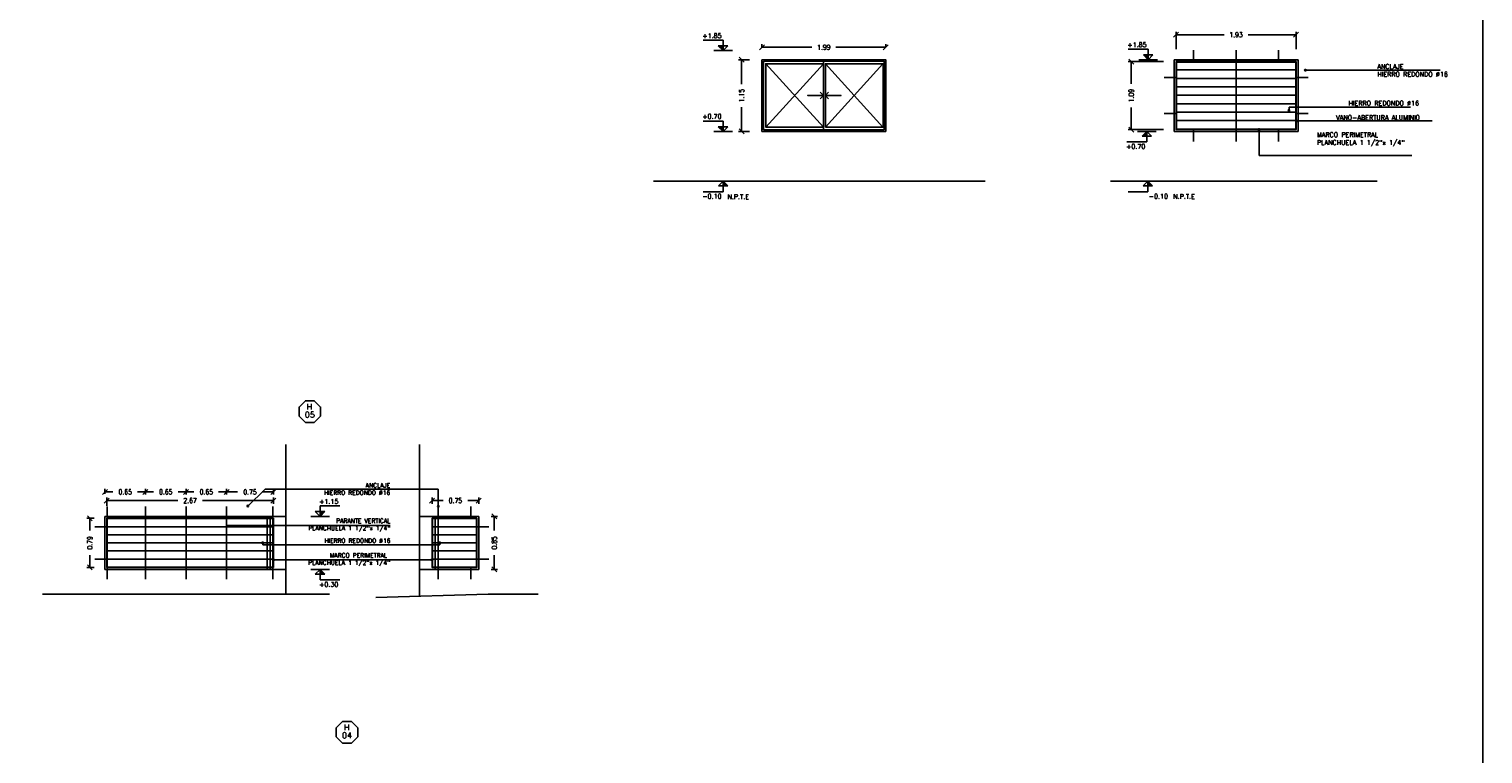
# Model space of a CAD drawing. Header units: millimetres. Extents: x -46 to 202, y -126 to 39.
# Tile 21 of 32: x 6 to 29, y 4 to 15. Entities that reach past the tile are written whole.
import ezdxf
from ezdxf.enums import TextEntityAlignment as Align

# ---------------------------------------------------------------- set-up
doc = ezdxf.new("R2010")
doc.units = ezdxf.units.MM
doc.header["$LTSCALE"] = 0.01
for name, color, linetype in [('A ALUMINIO', 4, 'Continuous'), ('A MURO', 1, 'Continuous'), ('A MURO VISTO', 2, 'Continuous'), ('A PROYECCION', 8, 'Continuous'), ('A PROYECCION 2', 2, 'Continuous'), ('Acot-p', 2, 'Continuous'), ('NIVELES', 2, 'Continuous'), ('TEXTOS', 2, 'Continuous'), ('TXT', 3, 'Continuous'), ('TXT COTA', 3, 'Continuous'), ('TXT PLANILLAS', 3, 'Continuous'), ('TXT TERMINACIONES', 3, 'Continuous')]:
    doc.layers.add(name, color=color, linetype=linetype)
doc.styles.add('ESC20', font='romans.shx', dxfattribs={"height": 0.03})
doc.styles.add('ROMANS', font='romans.shx')
doc.styles.add('SaAS simplex', font='simplex.shx', dxfattribs={"width": 0.8})
doc.styles.add('STYLE2', font='romans.shx')
doc.dimstyles.new('COTAS 75', dxfattribs={"dimscale": 0.01, "dimtxt": 8, "dimasz": 8, "dimexe": 5, "dimexo": 20, "dimgap": 10, "dimtad": 0, "dimzin": 9, "dimdsep": 46, "dimtxsty": 'SaAS simplex', "dimblk": 'OBLIQUE', "dimcen": 0, "dimclrd": 8, "dimclre": 8, "dimclrt": 256, "dimadec": 1, "dimazin": 0, "dimtfac": 1, "dimtmove": 2, "dimatfit": 3, "dimldrblk": 'OBLIQUE', "dimfxl": 10, "dimlwd": -1, "dimlwe": -1, "dimarcsym": 0})

# ---------------------------------------------------------------- blocks, each defined once
blk = doc.blocks.new('*U11')
at = {"color": 0, "linetype": 'ByBlock', "ltscale": 0.1}
blk.add_lwpolyline([(0, 0.344), (0.119, 0.344), (0.288, 0.175), (0.288, -0.064), (0.119, -0.233), (0, -0.233), (-0.119, -0.233), (-0.288, -0.064), (-0.288, 0.175), (-0.119, 0.344)], close=True, dxfattribs=at)
at = {"color": 0, "style": 'ROMANS', "width": 1.1}
blk.add_text('H', height=0.15, dxfattribs=at).set_placement((-0.088, 0.112))
at = {"color": 0, "linetype": 'ByBlock', "style": 'ROMANS', "width": 1.05}
blk.add_attdef('NRO', text='', height=0.15, dxfattribs=at).set_placement((0, -0.027), align=Align.MIDDLE)
blk = doc.blocks.new('*U15')
at = {"linetype": 'Continuous'}
blk.add_hatch(color=256, dxfattribs=at).paths.add_polyline_path([(-0.151, 7.449), (0, 7.6), (0, 7.449)])
blk.add_line((-0.3, 7.6), (0.3, 7.6))
for p, q in [((0, 7.6), (-0.151, 7.449)), ((0, 7.6), (0, 7.267)), ((0, 7.6), (0.151, 7.449)), ((0, 7.267), (-0.635, 7.267)), ((-0.151, 7.449), (0.151, 7.449))]:
    blk.add_line(p, q, dxfattribs=at)
at = {"linetype": 'Continuous', "style": 'STYLE2'}
blk.add_attdef('NIVEL', (-0.664, 7.045), '', height=0.15, dxfattribs=at)
blk = doc.blocks.new('*U7')
at = {"linetype": 'Continuous'}
blk.add_hatch(color=256, dxfattribs=at).paths.add_polyline_path([(-0.151, 7.751), (0, 7.6), (0, 7.751)])
for p, q in [((0, 7.933), (-0.635, 7.933)), ((0, 7.6), (0, 7.933)), ((0, 7.6), (-0.151, 7.751)), ((-0.151, 7.751), (0.151, 7.751)), ((0, 7.6), (0.151, 7.751))]:
    blk.add_line(p, q, dxfattribs=at)
blk.add_line((-0.3, 7.6), (0.3, 7.6))
at = {"linetype": 'Continuous', "style": 'STYLE2'}
blk.add_attdef('NIVEL', (-0.664, 8.005), '', height=0.15, dxfattribs=at)
blk = doc.blocks.new('_Oblique')
at = {"layer": 'TXT COTA', "color": 0, "lineweight": -2}
blk.add_line((-0.5, -0.5), (0.5, 0.5), dxfattribs=at)
blk = doc.blocks.new('*D37')
at = {"layer": 'Defpoints', "color": 0, "ltscale": 0.3, "transparency": 16777216}
for p in [(6.775, 7.654), (6.775, 7.37), (9.445, 7.4)]:
    blk.add_point(p, dxfattribs=at)
at = {"layer": 'TXT TERMINACIONES', "color": 8, "ltscale": 0.3, "transparency": 16777216}
for p, q in [((6.775, 7.57), (6.775, 7.704)), ((9.445, 7.6), (9.445, 7.704)), ((6.775, 7.654), (7.912, 7.654)), ((9.445, 7.654), (8.307, 7.654))]:
    blk.add_line(p, q, dxfattribs=at)
at = {"layer": 'TXT TERMINACIONES', "color": 8, "ltscale": 0.3, "transparency": 16777216, "xscale": 0.08, "yscale": 0.08, "zscale": 0.08, "rotation": 180}
blk.add_blockref('_Oblique', (6.775, 7.654), dxfattribs=at)
at = {"layer": 'TXT TERMINACIONES', "color": 8, "ltscale": 0.3, "transparency": 16777216, "xscale": 0.08, "yscale": 0.08, "zscale": 0.08}
blk.add_blockref('_Oblique', (9.445, 7.654), dxfattribs=at)
at = {"layer": 'TXT TERMINACIONES', "ltscale": 0.3, "transparency": 16777216, "insert": (8.11, 7.654), "char_height": 0.08, "attachment_point": 5, "style": 'SaAS simplex'}
blk.add_mtext('2.67', dxfattribs=at)
blk = doc.blocks.new('*D38')
at = {"layer": 'Defpoints', "color": 0, "ltscale": 0.3, "transparency": 16777216}
for p in [(8.695, 7.791), (8.695, 7.551), (9.445, 7.551)]:
    blk.add_point(p, dxfattribs=at)
at = {"layer": 'TXT TERMINACIONES', "color": 8, "ltscale": 0.3, "transparency": 16777216}
for p, q in [((8.695, 7.751), (8.695, 7.841)), ((8.695, 7.791), (8.872, 7.791)), ((9.445, 7.791), (9.267, 7.791)), ((9.445, 7.751), (9.445, 7.841))]:
    blk.add_line(p, q, dxfattribs=at)
at = {"layer": 'TXT TERMINACIONES', "color": 8, "ltscale": 0.3, "transparency": 16777216, "xscale": 0.08, "yscale": 0.08, "zscale": 0.08, "rotation": 180}
blk.add_blockref('_Oblique', (8.695, 7.791), dxfattribs=at)
at = {"layer": 'TXT TERMINACIONES', "color": 8, "ltscale": 0.3, "transparency": 16777216, "xscale": 0.08, "yscale": 0.08, "zscale": 0.08}
blk.add_blockref('_Oblique', (9.445, 7.791), dxfattribs=at)
at = {"layer": 'TXT TERMINACIONES', "ltscale": 0.3, "transparency": 16777216, "insert": (9.07, 7.791), "char_height": 0.08, "attachment_point": 5, "style": 'SaAS simplex'}
blk.add_mtext('0.75', dxfattribs=at)
blk = doc.blocks.new('*D39')
at = {"layer": 'Defpoints', "color": 0, "ltscale": 0.3, "transparency": 16777216}
for p in [(6.503, 7.37), (6.775, 7.37), (6.775, 6.58)]:
    blk.add_point(p, dxfattribs=at)
at = {"layer": 'TXT TERMINACIONES', "color": 8, "ltscale": 0.3, "transparency": 16777216}
for p, q in [((6.575, 7.37), (6.453, 7.37)), ((6.503, 7.37), (6.503, 7.171)), ((6.503, 6.58), (6.503, 6.779)), ((6.575, 6.58), (6.453, 6.58))]:
    blk.add_line(p, q, dxfattribs=at)
at = {"layer": 'TXT TERMINACIONES', "color": 8, "ltscale": 0.3, "transparency": 16777216, "xscale": 0.08, "yscale": 0.08, "zscale": 0.08}
for p, rotation in [((6.503, 7.37), 90), ((6.503, 6.58), 270)]:
    blk.add_blockref('_Oblique', p, dxfattribs=dict(at, rotation=rotation))
at = {"layer": 'TXT TERMINACIONES', "ltscale": 0.3, "transparency": 16777216, "insert": (6.503, 6.975), "char_height": 0.08, "attachment_point": 5, "rotation": 90, "style": 'SaAS simplex'}
blk.add_mtext('0.79', dxfattribs=at)
blk = doc.blocks.new('*D40')
at = {"layer": 'Defpoints', "color": 0, "ltscale": 0.3, "transparency": 16777216}
for p in [(8.045, 7.793), (8.045, 7.551), (8.695, 7.551)]:
    blk.add_point(p, dxfattribs=at)
at = {"layer": 'TXT TERMINACIONES', "color": 8, "ltscale": 0.3, "transparency": 16777216}
for p, q in [((8.045, 7.751), (8.045, 7.843)), ((8.045, 7.793), (8.172, 7.793)), ((8.695, 7.793), (8.567, 7.793)), ((8.695, 7.751), (8.695, 7.843))]:
    blk.add_line(p, q, dxfattribs=at)
at = {"layer": 'TXT TERMINACIONES', "color": 8, "ltscale": 0.3, "transparency": 16777216, "xscale": 0.08, "yscale": 0.08, "zscale": 0.08, "rotation": 180}
blk.add_blockref('_Oblique', (8.045, 7.793), dxfattribs=at)
at = {"layer": 'TXT TERMINACIONES', "color": 8, "ltscale": 0.3, "transparency": 16777216, "xscale": 0.08, "yscale": 0.08, "zscale": 0.08}
blk.add_blockref('_Oblique', (8.695, 7.793), dxfattribs=at)
at = {"layer": 'TXT TERMINACIONES', "ltscale": 0.3, "transparency": 16777216, "insert": (8.37, 7.793), "char_height": 0.08, "attachment_point": 5, "style": 'SaAS simplex'}
blk.add_mtext('0.65', dxfattribs=at)
blk = doc.blocks.new('*D41')
at = {"layer": 'Defpoints', "color": 0, "ltscale": 0.3, "transparency": 16777216}
for p in [(7.395, 7.793), (7.395, 7.551), (8.045, 7.551)]:
    blk.add_point(p, dxfattribs=at)
at = {"layer": 'TXT TERMINACIONES', "color": 8, "ltscale": 0.3, "transparency": 16777216}
for p, q in [((7.395, 7.751), (7.395, 7.843)), ((7.395, 7.793), (7.522, 7.793)), ((8.045, 7.793), (7.917, 7.793)), ((8.045, 7.751), (8.045, 7.843))]:
    blk.add_line(p, q, dxfattribs=at)
at = {"layer": 'TXT TERMINACIONES', "color": 8, "ltscale": 0.3, "transparency": 16777216, "xscale": 0.08, "yscale": 0.08, "zscale": 0.08, "rotation": 180}
blk.add_blockref('_Oblique', (7.395, 7.793), dxfattribs=at)
at = {"layer": 'TXT TERMINACIONES', "color": 8, "ltscale": 0.3, "transparency": 16777216, "xscale": 0.08, "yscale": 0.08, "zscale": 0.08}
blk.add_blockref('_Oblique', (8.045, 7.793), dxfattribs=at)
at = {"layer": 'TXT TERMINACIONES', "ltscale": 0.3, "transparency": 16777216, "insert": (7.72, 7.793), "char_height": 0.08, "attachment_point": 5, "style": 'SaAS simplex'}
blk.add_mtext('0.65', dxfattribs=at)
blk = doc.blocks.new('*D42')
at = {"layer": 'Defpoints', "color": 0, "ltscale": 0.3, "transparency": 16777216}
for p in [(6.745, 7.793), (6.745, 7.562), (7.395, 7.551)]:
    blk.add_point(p, dxfattribs=at)
at = {"layer": 'TXT TERMINACIONES', "color": 8, "ltscale": 0.3, "transparency": 16777216}
for p, q in [((6.745, 7.762), (6.745, 7.843)), ((6.745, 7.793), (6.872, 7.793)), ((7.395, 7.793), (7.267, 7.793)), ((7.395, 7.751), (7.395, 7.843))]:
    blk.add_line(p, q, dxfattribs=at)
at = {"layer": 'TXT TERMINACIONES', "color": 8, "ltscale": 0.3, "transparency": 16777216, "xscale": 0.08, "yscale": 0.08, "zscale": 0.08, "rotation": 180}
blk.add_blockref('_Oblique', (6.745, 7.793), dxfattribs=at)
at = {"layer": 'TXT TERMINACIONES', "color": 8, "ltscale": 0.3, "transparency": 16777216, "xscale": 0.08, "yscale": 0.08, "zscale": 0.08}
blk.add_blockref('_Oblique', (7.395, 7.793), dxfattribs=at)
at = {"layer": 'TXT TERMINACIONES', "ltscale": 0.3, "transparency": 16777216, "insert": (7.07, 7.793), "char_height": 0.08, "attachment_point": 5, "style": 'SaAS simplex'}
blk.add_mtext('0.65', dxfattribs=at)
blk = doc.blocks.new('*D43')
at = {"layer": 'Defpoints', "color": 0, "ltscale": 0.3, "transparency": 16777216}
for p in [(12.738, 7.4), (12.986, 7.4), (12.738, 6.55)]:
    blk.add_point(p, dxfattribs=at)
at = {"layer": 'TXT TERMINACIONES', "color": 8, "ltscale": 0.3, "transparency": 16777216}
for p, q in [((12.938, 7.4), (13.036, 7.4)), ((12.986, 7.4), (12.986, 7.172)), ((12.986, 6.55), (12.986, 6.777)), ((12.938, 6.55), (13.036, 6.55))]:
    blk.add_line(p, q, dxfattribs=at)
at = {"layer": 'TXT TERMINACIONES', "color": 8, "ltscale": 0.3, "transparency": 16777216, "xscale": 0.08, "yscale": 0.08, "zscale": 0.08}
for p, rotation in [((12.986, 7.4), 90), ((12.986, 6.55), 270)]:
    blk.add_blockref('_Oblique', p, dxfattribs=dict(at, rotation=rotation))
at = {"layer": 'TXT TERMINACIONES', "ltscale": 0.3, "transparency": 16777216, "insert": (12.986, 6.975), "char_height": 0.08, "attachment_point": 5, "rotation": 90, "style": 'SaAS simplex'}
blk.add_mtext('0.85', dxfattribs=at)
blk = doc.blocks.new('*D44')
at = {"layer": 'Defpoints', "color": 0, "ltscale": 0.3, "transparency": 16777216}
for p in [(11.988, 7.654), (11.988, 7.4), (12.738, 7.4)]:
    blk.add_point(p, dxfattribs=at)
at = {"layer": 'TXT TERMINACIONES', "color": 8, "ltscale": 0.3, "transparency": 16777216}
for p, q in [((11.988, 7.6), (11.988, 7.704)), ((12.738, 7.6), (12.738, 7.704)), ((11.988, 7.654), (12.165, 7.654)), ((12.738, 7.654), (12.56, 7.654))]:
    blk.add_line(p, q, dxfattribs=at)
at = {"layer": 'TXT TERMINACIONES', "color": 8, "ltscale": 0.3, "transparency": 16777216, "xscale": 0.08, "yscale": 0.08, "zscale": 0.08, "rotation": 180}
blk.add_blockref('_Oblique', (11.988, 7.654), dxfattribs=at)
at = {"layer": 'TXT TERMINACIONES', "color": 8, "ltscale": 0.3, "transparency": 16777216, "xscale": 0.08, "yscale": 0.08, "zscale": 0.08}
blk.add_blockref('_Oblique', (12.738, 7.654), dxfattribs=at)
at = {"layer": 'TXT TERMINACIONES', "ltscale": 0.3, "transparency": 16777216, "insert": (12.363, 7.654), "char_height": 0.08, "attachment_point": 5, "style": 'SaAS simplex'}
blk.add_mtext('0.75', dxfattribs=at)
blk = doc.blocks.new('*D157')
at = {"layer": 'Defpoints', "color": 0, "transparency": 16777216}
for p in [(19.262, 14.925), (17.277, 14.725), (19.262, 14.725)]:
    blk.add_point(p, dxfattribs=at)
at = {"layer": 'TXT COTA', "color": 8, "transparency": 16777216}
for p, q in [((17.277, 14.925), (17.277, 14.975)), ((17.277, 14.925), (18.079, 14.925)), ((19.262, 14.925), (18.459, 14.925)), ((19.262, 14.925), (19.262, 14.975))]:
    blk.add_line(p, q, dxfattribs=at)
at = {"layer": 'TXT COTA', "color": 8, "transparency": 16777216, "xscale": 0.08, "yscale": 0.08, "zscale": 0.08, "rotation": 180}
blk.add_blockref('_Oblique', (17.277, 14.925), dxfattribs=at)
at = {"layer": 'TXT COTA', "color": 8, "transparency": 16777216, "xscale": 0.08, "yscale": 0.08, "zscale": 0.08}
blk.add_blockref('_Oblique', (19.262, 14.925), dxfattribs=at)
at = {"layer": 'TXT COTA', "transparency": 16777216, "insert": (18.269, 14.925), "char_height": 0.08, "attachment_point": 5, "style": 'SaAS simplex'}
blk.add_mtext('1.99', dxfattribs=at)
blk = doc.blocks.new('*D158')
at = {"layer": 'Defpoints', "color": 0, "transparency": 16777216}
for p in [(17.277, 14.725), (16.951, 13.575), (17.277, 13.575)]:
    blk.add_point(p, dxfattribs=at)
at = {"layer": 'TXT COTA', "color": 8, "transparency": 16777216}
for p, q in [((17.077, 14.725), (16.901, 14.725)), ((16.951, 14.725), (16.951, 14.335)), ((16.951, 13.575), (16.951, 13.964)), ((17.077, 13.575), (16.901, 13.575))]:
    blk.add_line(p, q, dxfattribs=at)
at = {"layer": 'TXT COTA', "color": 8, "transparency": 16777216, "xscale": 0.08, "yscale": 0.08, "zscale": 0.08}
for p, rotation in [((16.951, 14.725), 90), ((16.951, 13.575), 270)]:
    blk.add_blockref('_Oblique', p, dxfattribs=dict(at, rotation=rotation))
at = {"layer": 'TXT COTA', "transparency": 16777216, "insert": (16.951, 14.15), "char_height": 0.08, "attachment_point": 5, "rotation": 90, "style": 'SaAS simplex'}
blk.add_mtext('1.15', dxfattribs=at)
blk = doc.blocks.new('*U4')
at = {"linetype": 'Continuous'}
blk.add_hatch(color=256, dxfattribs=at).paths.add_polyline_path([(-0.075, 2.825), (0, 2.9), (0, 2.825)])
for p, q in [((0, 2.9), (-0.075, 2.825)), ((-0.075, 2.825), (0.075, 2.825)), ((0, 2.9), (0, 2.733)), ((0, 2.9), (0.075, 2.825)), ((0, 2.733), (0.317, 2.733))]:
    blk.add_line(p, q, dxfattribs=at)
at = {"linetype": 'Continuous', "style": 'ROMANS'}
blk.add_attdef('NIVEL', (-0.014, 2.622), '', height=0.075, dxfattribs=at)
blk = doc.blocks.new('*D159')
at = {"layer": 'Defpoints', "color": 0, "ltscale": 0.3, "transparency": 16777216}
for p in [(25.84, 15.124), (23.915, 14.695), (25.84, 14.695)]:
    blk.add_point(p, dxfattribs=at)
at = {"layer": 'TXT TERMINACIONES', "color": 8, "ltscale": 0.3, "transparency": 16777216}
for p, q in [((23.915, 14.895), (23.915, 15.174)), ((25.84, 14.895), (25.84, 15.174)), ((23.915, 15.124), (24.686, 15.124)), ((25.84, 15.124), (25.069, 15.124))]:
    blk.add_line(p, q, dxfattribs=at)
at = {"layer": 'TXT TERMINACIONES', "color": 8, "ltscale": 0.3, "transparency": 16777216, "xscale": 0.08, "yscale": 0.08, "zscale": 0.08, "rotation": 180}
blk.add_blockref('_Oblique', (23.915, 15.124), dxfattribs=at)
at = {"layer": 'TXT TERMINACIONES', "color": 8, "ltscale": 0.3, "transparency": 16777216, "xscale": 0.08, "yscale": 0.08, "zscale": 0.08}
blk.add_blockref('_Oblique', (25.84, 15.124), dxfattribs=at)
at = {"layer": 'TXT TERMINACIONES', "ltscale": 0.3, "transparency": 16777216, "insert": (24.877, 15.124), "char_height": 0.08, "attachment_point": 5, "style": 'SaAS simplex'}
blk.add_mtext('1.93', dxfattribs=at)
blk = doc.blocks.new('*U95')
at = {"linetype": 'Continuous'}
blk.add_hatch(color=256, dxfattribs=at).paths.add_polyline_path([(-0.151, 7.449), (0, 7.6), (0, 7.449)])
blk.add_line((-0.3, 7.6), (0.3, 7.6))
for p, q in [((0, 7.6), (-0.151, 7.449)), ((0, 7.6), (0, 7.267)), ((0, 7.6), (0.151, 7.449)), ((0, 7.267), (-0.635, 7.267)), ((-0.151, 7.449), (0.151, 7.449))]:
    blk.add_line(p, q, dxfattribs=at)
at = {"linetype": 'Continuous', "style": 'STYLE2'}
blk.add_attdef('NIVEL', (-0.664, 7.045), '', height=0.15, dxfattribs=at)
blk = doc.blocks.new('*D160')
at = {"layer": 'Defpoints', "color": 0, "ltscale": 0.3, "transparency": 16777216}
for p in [(23.196, 14.695), (23.915, 14.695), (23.915, 13.605)]:
    blk.add_point(p, dxfattribs=at)
at = {"layer": 'TXT TERMINACIONES', "color": 8, "ltscale": 0.3, "transparency": 16777216}
for p, q in [((23.715, 14.695), (23.146, 14.695)), ((23.196, 14.695), (23.196, 14.339)), ((23.196, 13.605), (23.196, 13.96)), ((23.715, 13.605), (23.146, 13.605))]:
    blk.add_line(p, q, dxfattribs=at)
at = {"layer": 'TXT TERMINACIONES', "color": 8, "ltscale": 0.3, "transparency": 16777216, "xscale": 0.08, "yscale": 0.08, "zscale": 0.08}
for p, rotation in [((23.196, 14.695), 90), ((23.196, 13.605), 270)]:
    blk.add_blockref('_Oblique', p, dxfattribs=dict(at, rotation=rotation))
at = {"layer": 'TXT TERMINACIONES', "ltscale": 0.3, "transparency": 16777216, "insert": (23.196, 14.15), "char_height": 0.08, "attachment_point": 5, "rotation": 90, "style": 'SaAS simplex'}
blk.add_mtext('1.09', dxfattribs=at)

msp = doc.modelspace()

# ---------------------------------------------------------------- hatches: boundary and pattern name
at = {"layer": 'TXT COTA'}
h = msp.add_hatch(color=1, dxfattribs=at)
edge = h.paths.add_edge_path()
edge.add_arc((25.989, 14.557), 0.0125, 0, 360)
h = msp.add_hatch(color=1, dxfattribs=at)
edge = h.paths.add_edge_path()
edge.add_arc((25.726, 13.913), 0.0125, 0, 360)
h = msp.add_hatch(color=1, dxfattribs=at)
edge = h.paths.add_edge_path()
edge.add_arc((25.854, 13.742), 0.0125, 0, 360)
h = msp.add_hatch(color=1, dxfattribs=at)
edge = h.paths.add_edge_path()
edge.add_arc((25.245, 13.605), 0.0125, 0, 360)
h = msp.add_hatch(color=1, dxfattribs=at)
edge = h.paths.add_edge_path()
edge.add_arc((9.035, 7.566), 0.0125, 0, 360)
h = msp.add_hatch(color=1, dxfattribs=at)
edge = h.paths.add_edge_path()
edge.add_arc((12.088, 7.56), 0.0125, 0, 360)
h = msp.add_hatch(color=1, dxfattribs=at)
edge = h.paths.add_edge_path()
edge.add_arc((9.274, 6.975), 0.0125, 0, 360)
h = msp.add_hatch(color=1, dxfattribs=at)
edge = h.paths.add_edge_path()
edge.add_arc((12.112, 6.975), 0.0125, 0, 360)
h = msp.add_hatch(color=1, dxfattribs=at)
edge = h.paths.add_edge_path()
edge.add_arc((9.445, 6.702), 0.0125, 0, 360)
h = msp.add_hatch(color=1, dxfattribs=at)
edge = h.paths.add_edge_path()
edge.add_arc((11.988, 6.702), 0.0125, 0, 360)

# ---------------------------------------------------------------- linework, layer by layer
at = {"color": 6}
for p, q in [((24.197, 14.688), (24.197, 14.878)), ((24.877, 14.688), (24.877, 14.878)), ((25.558, 14.688), (25.558, 14.878)), ((23.915, 14.437), (23.725, 14.437)), ((25.84, 14.437), (26.03, 14.437)), ((23.915, 13.862), (23.725, 13.862)), ((25.84, 13.862), (26.03, 13.862)), ((24.197, 13.605), (24.197, 13.415)), ((24.877, 13.605), (24.877, 13.415)), ((25.558, 13.605), (25.558, 13.415)), ((6.781, 7.56), (6.781, 7.37)), ((7.395, 7.56), (7.395, 7.37)), ((8.045, 7.56), (8.045, 7.37)), ((8.695, 7.56), (8.695, 7.37)), ((9.439, 7.56), (9.439, 7.37)), ((12.088, 7.56), (12.088, 7.37)), ((12.608, 7.56), (12.608, 7.37)), ((6.585, 7.234), (6.775, 7.234)), ((12.708, 7.234), (12.898, 7.234)), ((6.585, 6.715), (6.775, 6.715)), ((6.781, 6.58), (6.781, 6.39)), ((7.395, 6.58), (7.395, 6.39)), ((8.045, 6.58), (8.045, 6.39)), ((8.695, 6.58), (8.695, 6.39)), ((9.439, 6.58), (9.439, 6.39)), ((12.088, 6.39), (12.088, 6.58)), ((12.608, 6.39), (12.608, 6.58)), ((12.708, 6.715), (12.898, 6.715))]:
    msp.add_line(p, q, dxfattribs=at)
at = {"layer": 'A ALUMINIO'}
for p, q in [((17.277, 14.689), (17.277, 14.725)), ((18.261, 14.689), (18.261, 13.615)), ((19.262, 14.725), (19.262, 14.689)), ((24.877, 14.688), (24.877, 13.605)), ((9.345, 6.55), (9.345, 7.4)), ((9.395, 7.4), (9.395, 6.55)), ((12.038, 7.4), (12.038, 6.55)), ((12.088, 6.55), (12.088, 7.4))]:
    msp.add_line(p, q, dxfattribs=at)
for points in [[(17.277, 14.725), (19.262, 14.725), (19.262, 13.575), (17.277, 13.575)], [(17.302, 14.7), (19.237, 14.7), (19.237, 13.6), (17.302, 13.6)]]:
    msp.add_lwpolyline(points, close=True, dxfattribs=at)
for points in [[(18.261, 13.645), (17.337, 13.645), (17.337, 14.659), (18.261, 14.659)], [(18.293, 13.645), (18.293, 14.659), (19.222, 14.659), (19.222, 13.645), (18.293, 13.645)]]:
    msp.add_lwpolyline(points, dxfattribs=at)
at = {"layer": 'A MURO'}
for p, q in [((15.539, 12.775), (20.853, 12.775)), ((10.345, 6.15), (5.743, 6.15)), ((11.088, 6.096), (12.888, 6.15)), ((12.888, 6.15), (13.69, 6.15))]:
    msp.add_line(p, q, dxfattribs=at)
at = {"layer": 'A MURO VISTO', "color": 1}
for p, q in [((23.885, 14.725), (25.87, 14.725)), ((23.885, 13.575), (23.885, 14.725)), ((25.87, 13.575), (25.87, 14.725)), ((25.87, 13.575), (23.885, 13.575)), ((22.864, 12.775), (27.14, 12.775)), ((9.645, 7.4), (9.645, 8.55)), ((11.788, 7.4), (11.788, 8.55)), ((6.745, 7.4), (9.645, 7.4)), ((6.745, 6.55), (6.745, 7.4)), ((12.738, 7.4), (11.788, 7.4)), ((12.738, 6.55), (12.738, 7.4)), ((6.745, 6.55), (9.645, 6.55)), ((9.645, 6.15), (9.645, 6.55)), ((11.789, 6.117), (11.788, 6.55)), ((12.738, 6.55), (11.788, 6.55))]:
    msp.add_line(p, q, dxfattribs=at)
at = {"layer": 'A MURO VISTO', "color": 3}
for p, q in [((9.645, 6.55), (9.645, 7.4)), ((11.788, 6.554), (11.788, 7.404))]:
    msp.add_line(p, q, dxfattribs=at)
at = {"layer": 'A PROYECCION'}
for p, q in [((17.337, 14.659), (18.261, 13.645)), ((18.261, 14.659), (17.337, 13.645)), ((18.293, 14.659), (19.217, 13.645)), ((19.217, 14.659), (18.293, 13.645))]:
    msp.add_line(p, q, dxfattribs=at)
for points in [[(18.209, 14.205), (18.263, 14.152), (18.01, 14.152), (18.263, 14.152), (18.209, 14.098)], [(18.346, 14.205), (18.293, 14.152), (18.545, 14.152), (18.293, 14.152), (18.346, 14.098)]]:
    msp.add_lwpolyline(points, dxfattribs=at)
at = {"layer": 'A PROYECCION 2'}
for p, q in [((23.921, 14.695), (25.834, 14.695)), ((23.921, 14.56), (25.834, 14.56)), ((23.921, 14.425), (25.834, 14.425)), ((23.921, 14.29), (25.834, 14.29)), ((23.921, 14.154), (25.834, 14.154)), ((23.921, 14.019), (25.834, 14.019)), ((23.921, 13.884), (25.834, 13.884)), ((23.921, 13.749), (25.834, 13.749)), ((9.439, 7.234), (6.781, 7.234)), ((7.395, 7.363), (7.395, 6.586)), ((8.045, 7.363), (8.045, 6.586)), ((8.695, 7.363), (8.695, 6.586)), ((12.701, 7.234), (11.994, 7.234)), ((9.439, 7.104), (6.781, 7.104)), ((12.701, 7.104), (11.994, 7.104)), ((9.439, 6.975), (6.781, 6.975)), ((9.439, 6.845), (6.781, 6.845)), ((12.701, 6.975), (11.994, 6.975)), ((12.701, 6.845), (11.994, 6.845)), ((9.439, 6.715), (6.781, 6.715)), ((12.701, 6.715), (11.994, 6.715))]:
    msp.add_line(p, q, dxfattribs=at)
for points in [[(23.915, 14.695), (25.84, 14.695), (25.84, 13.605), (23.915, 13.605)], [(23.921, 14.688), (25.834, 14.688), (25.834, 13.611), (23.921, 13.611)], [(9.445, 7.37), (6.775, 7.37), (6.775, 6.58), (9.445, 6.58)], [(9.439, 7.363), (6.781, 7.363), (6.781, 6.586), (9.439, 6.586)], [(12.708, 7.37), (11.988, 7.37), (11.988, 6.58), (12.708, 6.58)], [(12.701, 7.363), (11.994, 7.363), (11.994, 6.586), (12.701, 6.586)]]:
    msp.add_lwpolyline(points, close=True, dxfattribs=at)
at = {"layer": 'TXT'}
msp.add_lwpolyline([(-17.519, 38.627), (28.834, 38.627), (28.834, -7.358), (-17.519, -7.358)], close=True, dxfattribs=at)
at = {"layer": 'TXT COTA', "color": 1, "ltscale": 0.025}
for p, q in [((28.147, 14.557), (26.001, 14.557)), ((28.02, 13.742), (25.866, 13.742)), ((27.692, 13.186), (25.245, 13.186)), ((9.311, 7.835), (9.035, 7.566)), ((9.311, 7.835), (12.088, 7.835)), ((12.088, 7.56), (12.088, 7.835))]:
    msp.add_line(p, q, dxfattribs=at)
at = {"layer": 'TXT COTA', "color": 1}
for p, q in [((27.671, 13.963), (25.726, 13.963)), ((25.726, 13.963), (25.726, 13.913)), ((25.245, 13.186), (25.245, 13.605)), ((11.319, 7.256), (8.695, 7.256)), ((9.274, 6.942), (9.274, 6.975)), ((9.274, 6.942), (12.112, 6.942)), ((12.112, 6.942), (12.112, 6.975)), ((11.994, 6.702), (9.445, 6.702))]:
    msp.add_line(p, q, dxfattribs=at)
for centre in [(25.989, 14.557), (25.726, 13.913), (25.854, 13.742), (25.245, 13.605), (9.035, 7.566), (12.088, 7.56), (9.274, 6.975), (12.112, 6.975), (9.445, 6.702), (11.988, 6.702)]:
    msp.add_circle(centre, 0.0125, dxfattribs=at)

# ---------------------------------------------------------------- block references
at = {"layer": 'Acot-p', "ltscale": 0.025}
ref = msp.add_blockref('*U4', (16.653, 9.875), dxfattribs=dict(at, xscale=-1))
ref.add_attrib('NIVEL', '-0.10', (16.321, 12.497), dxfattribs={"layer": '0', "linetype": 'Continuous', "height": 0.075, "style": 'ROMANS'})
ref = msp.add_blockref('*U4', (23.465, 9.875), dxfattribs=dict(at, xscale=-1))
ref.add_attrib('NIVEL', '-0.10', (23.479, 12.497), dxfattribs={"layer": '0', "linetype": 'Continuous', "height": 0.075, "style": 'ROMANS'})
at = {"layer": 'NIVELES', "ltscale": 0.025, "xscale": 0.5, "yscale": 0.5, "zscale": 0.5}
for name, p, values in [('*U7', (16.653, 11.07), {'NIVEL': '+1.85'}), ('*U7', (23.466, 10.925), {'NIVEL': '+1.85'}), ('*U7', (16.653, 9.775), {'NIVEL': '+0.70'}), ('*U95', (23.446, 9.775), {'NIVEL': '+0.70'})]:
    msp.add_blockref(name, p, dxfattribs=at).add_auto_attribs(values)
at = {"layer": 'NIVELES', "ltscale": 0.025}
ref = msp.add_blockref('*U7', (10.193, 3.6), dxfattribs=dict(at, xscale=-0.5, yscale=0.5, zscale=0.5))
ref.add_attrib('NIVEL', '+1.15', (10.179, 7.602), dxfattribs={"layer": '0', "linetype": 'Continuous', "height": 0.075, "style": 'STYLE2'})
ref = msp.add_blockref('*U15', (10.193, 2.75), dxfattribs=dict(at, xscale=-0.5, yscale=0.5, zscale=0.5))
ref.add_attrib('NIVEL', '+0.30', (10.179, 6.272), dxfattribs={"layer": '0', "linetype": 'Continuous', "height": 0.075, "style": 'STYLE2'})
at = {"layer": 'TXT PLANILLAS', "xscale": 0.6, "yscale": 0.6, "zscale": 0.6}
for p, values in [((10.029, 9.047), {'NRO': '05'}), ((10.626, 3.904), {'NRO': '04'})]:
    msp.add_blockref('*U11', p, dxfattribs=at).add_auto_attribs(values)

# ---------------------------------------------------------------- texts
at = {"layer": 'TEXTOS', "ltscale": 0.025, "char_height": 0.075, "width": 0.25975, "attachment_point": 1, "style": 'ROMANS'}
for insert in [(16.723, 12.564), (23.869, 12.568)]:
    msp.add_mtext('N.P.T.E', dxfattribs=dict(at, insert=insert))
at = {"layer": 'TXT COTA', "ltscale": 0.025, "style": 'ESC20'}
for s, insert, char_height, width, attachment_point in [('ANCLAJE\\PHIERRO REDONDO %%C16 ', (27.141, 14.654), 0.0748, 1.56747, 1), ('HIERRO REDONDO %%C16', (26.678, 14.066), 0.0748, 1.58218, 1), ('VANO-ABERTURA ALUMINIO ', (26.48, 13.834), 0.0748, 1.78569, 1), ('MARCO PERIMETRAL  PLANCHUELA 1 1/2"x 1/4"', (26.173, 13.559), 0.0748, 1.84899, 1), ('ANCLAJE\\PHIERRO REDONDO %%C16 ', (11.317, 7.932), 0.07, 1.56747, 3), ('PARANTE VERTICAL\\PPLANCHUELA 1 1/2"x 1/4"', (11.319, 7.363), 0.07, 1.56747, 3), ('HIERRO REDONDO %%C16', (11.322, 7.045), 0.07, 1.56747, 3), ('MARCO PERIMETRAL  PLANCHUELA 1 1/2"x 1/4"', (11.316, 6.809), 0.07, 1.56747, 3)]:
    msp.add_mtext(s, dxfattribs=dict(at, insert=insert, char_height=char_height, width=width, attachment_point=attachment_point))

# ---------------------------------------------------------------- dimensions: what is measured, and where the dimension line sits
at = {"layer": 'TXT COTA'}
dim = msp.add_linear_dim(base=(19.262, 14.9245), p1=(17.2765, 14.7245), p2=(19.262, 14.7245), dimstyle='COTAS 75', dxfattribs=at)
dim.commit()
dim.dimension.update_dxf_attribs({"geometry": '*D157', "text_midpoint": (18.2693, 14.9245)})
dim = msp.add_linear_dim(base=(16.951, 13.575), p1=(17.277, 14.725), p2=(17.277, 13.575), angle=90, dimstyle='COTAS 75', dxfattribs=at)
dim.commit()
dim.dimension.update_dxf_attribs({"geometry": '*D158', "text_midpoint": (16.951, 14.15)})
at = {"layer": 'TXT TERMINACIONES', "ltscale": 0.3}
dim = msp.add_linear_dim(base=(25.8402, 15.1241), p1=(23.9147, 14.6945), p2=(25.8402, 14.6945), dimstyle='COTAS 75', dxfattribs=at)
dim.commit()
dim.dimension.update_dxf_attribs({"geometry": '*D159', "text_midpoint": (24.8774, 15.1241)})
for base, p1, p2, angle, picture, middle in [((23.196, 14.695), (23.915, 13.605), (23.915, 14.695), 90, '*D160', (23.196, 14.15)), ((6.745, 7.793), (7.395, 7.551), (6.745, 7.562), 180, '*D42', (7.07, 7.793)), ((6.775, 7.654), (9.445, 7.4), (6.775, 7.37), 180, '*D37', (8.11, 7.654)), ((7.395, 7.793), (8.045, 7.551), (7.395, 7.551), 180, '*D41', (7.72, 7.793)), ((8.045, 7.793), (8.695, 7.551), (8.045, 7.551), 180, '*D40', (8.37, 7.793)), ((8.695, 7.791), (9.445, 7.551), (8.695, 7.551), 180, '*D38', (9.07, 7.791)), ((11.988, 7.654), (12.738, 7.4), (11.988, 7.4), 180, '*D44', (12.363, 7.654)), ((6.503, 7.37), (6.775, 6.58), (6.775, 7.37), 90, '*D39', (6.503, 6.975)), ((12.986, 7.4), (12.738, 6.55), (12.738, 7.4), 90, '*D43', (12.986, 6.975))]:
    dim = msp.add_linear_dim(base=base, p1=p1, p2=p2, angle=angle, dimstyle='COTAS 75', dxfattribs=at)
    dim.commit()
    dim.dimension.update_dxf_attribs({"geometry": picture, "text_midpoint": middle})

doc.saveas('drawing.dxf')
